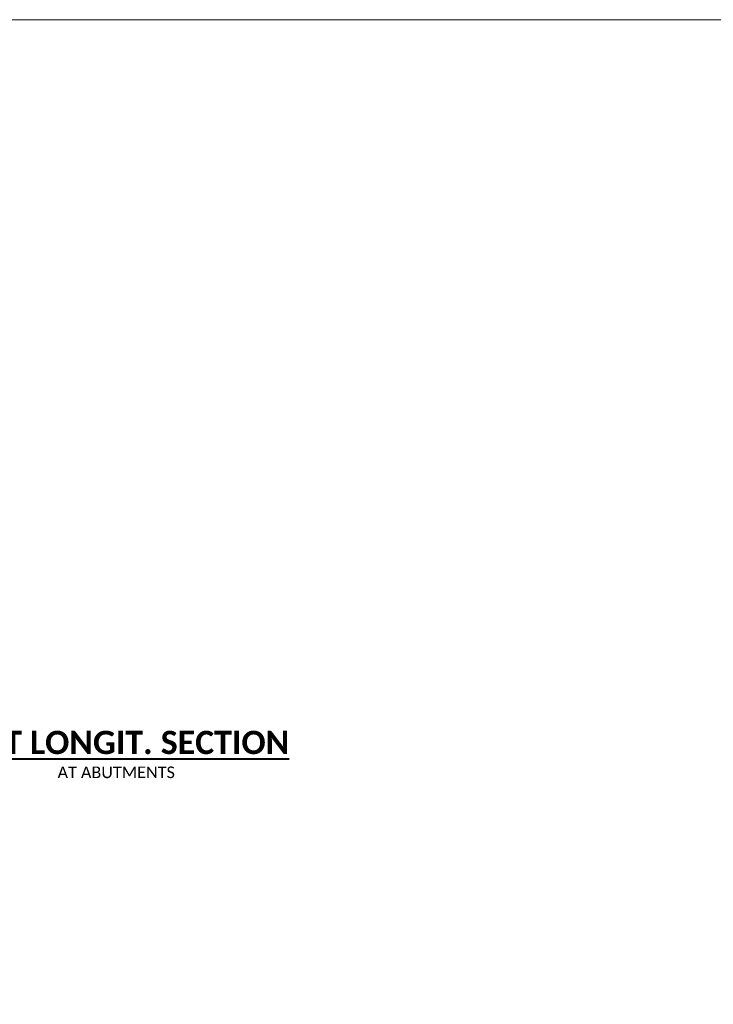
# Model space of a CAD drawing. Extents: x 12612 to 15065, y 19774 to 20110.
# Tile 3 of 8: x 12691 to 12810, y 19941 to 20110. Entities that reach past the tile are written whole.
import ezdxf
from ezdxf.enums import TextEntityAlignment as Align

# ---------------------------------------------------------------- set-up
doc = ezdxf.new("R2010")
doc.units = 0
doc.header["$MEASUREMENT"] = 0
for name, color, linetype, lineweight in [('B_ANNO', 7, 'Continuous', 18), ('B_ANNO_TEXT', 7, 'Continuous', 18), ('B_ANNO_TEXT_TITLE', 7, 'Continuous', 40)]:
    doc.layers.add(name, color=color, linetype=linetype, lineweight=lineweight)
doc.layers.add('B_ANNO_NOPLOT', color=47, linetype='Continuous', lineweight=18, plot=False)
doc.styles.add('Annotative', font='calibri.ttf', dxfattribs={"height": 0.0625})
doc.styles.add('Title', font='calibrib.ttf', dxfattribs={"height": 0.125})

# ---------------------------------------------------------------- blocks, each defined once
blk = doc.blocks.new('INS_G36WDET_BASE')
at = {"layer": 'B_ANNO_NOPLOT', "flags": 128}
blk.add_lwpolyline([(0, 0), (0, 336), (431.9, 336), (431.9, 318.47), (504, 318.47), (504, 54), (422.09, 54), (422.09, 0)], close=True, dxfattribs=at)
at = {"layer": 'B_ANNO_TEXT', "insert": (94.93, 206.48, 0.84), "char_height": 2, "width": 64.4604, "attachment_point": 5, "style": 'Annotative'}
blk.add_mtext('AT ABUTMENTS', dxfattribs=at)
at = {"layer": 'B_ANNO_TEXT_TITLE', "insert": (94.93, 211.61, 0.84), "char_height": 4, "width": 64.4604, "attachment_point": 5, "style": 'Title'}
blk.add_mtext('{\\LPART LONGIT. SECTION}', dxfattribs=at)
blk = doc.blocks.new('*U104')
at = {"layer": 'B_ANNO_NOPLOT', "flags": 128}
blk.add_lwpolyline([(0, 0), (0, 336), (431.9, 336), (431.9, 318.47), (504, 318.47), (504, 54), (422.09, 54), (422.09, 0)], close=True, dxfattribs=at)
blk = doc.blocks.new('*U85')
at = {"layer": 'B_ANNO_NOPLOT', "flags": 128}
blk.add_lwpolyline([(0, 0), (0, 335.9997), (431.9031, 335.9997), (431.9031, 318.4732), (503.9995, 318.4732), (503.9995, 53.9994), (422.0939, 53.9994), (422.0939, 0)], close=True, dxfattribs=at)
at = {"layer": 'B_ANNO', "style": 'Annotative'}
blk.add_attdef('SBAR3', text='', height=2, dxfattribs=at).set_placement((228.7912, 283.2969, 0.8422), align=Align.TOP_LEFT)
for tag, p in [('SBAR1', (283.3539, 273.5585)), ('SBAR2', (279.7105, 265.5033, 0.8422))]:
    blk.add_attdef(tag, p, '', height=2, dxfattribs=at)
for tag, p in [('DIA1', (245.8191, 238.4317)), ('DIA2', (260.6439, 238.4317))]:
    blk.add_attdef(tag, text='', height=2, dxfattribs=at).set_placement(p, align=Align.BOTTOM_CENTER)

msp = doc.modelspace()

# ---------------------------------------------------------------- linework, layer by layer
at = {"layer": 'B_ANNO_NOPLOT', "elevation": -0.84, "flags": 128}
msp.add_lwpolyline([(12612.47, 19774.22), (12612.47, 20110.22), (13044.37, 20110.22), (13044.37, 20092.7), (13116.47, 20092.7), (13116.47, 19828.22), (13034.56, 19828.22), (13034.56, 19774.22), (12612.47, 19774.22)], dxfattribs=at)

# ---------------------------------------------------------------- block references
for name in ['INS_G36WDET_BASE', '*U104']:
    msp.add_blockref(name, (12612.47, 19774.22, -0.84))

# ---------------------------------------------------------------- next in the draw order: block references
msp.add_blockref('*U85', (12612.47, 19774.22, -0.84))

doc.saveas('drawing.dxf')
